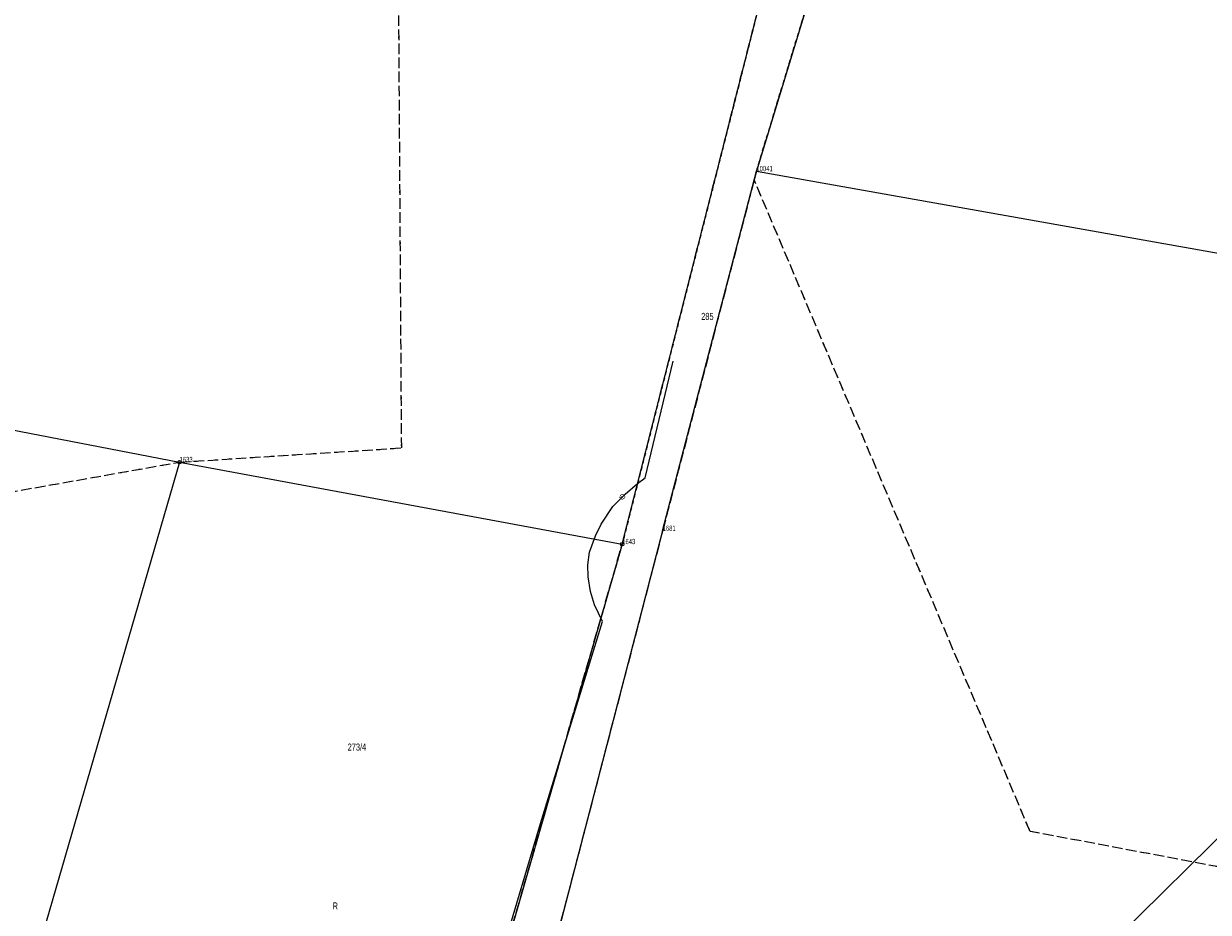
# Model space of a CAD drawing. Header units: metres. Extents: x 6524698 to 6533081, y 5883213 to 5896811.
# Tile 109 of 167: x 6527257 to 6527426, y 5893124 to 5893250. Entities that reach past the tile are written whole.
import ezdxf
from ezdxf import colors
from ezdxf.entities.mleader import LeaderData, LeaderLine
from ezdxf.enums import TextEntityAlignment as Align
from ezdxf.math import Vec2, Vec3

# ---------------------------------------------------------------- set-up
doc = ezdxf.new("R2010")
doc.units = ezdxf.units.M
doc.header["$MEASUREMENT"] = 0
for name, pattern in [('mapa zasadnicza$0$219-500', [0]), ('mapa zasadnicza$0$egkk-500', [2, 1.5, -0.5]), ('mapa zasadnicza$0$egug-500', [1, 0.5, -0.5])]:
    doc.linetypes.add(name, pattern=pattern)
doc.layers.get('0').update_dxf_attribs({"lineweight": 0})
for name, color, linetype in [('mapa zasadnicza$0$202-punkt graniczny', 7, 'Continuous'), ('mapa zasadnicza$0$202-punkt graniczny-Atr103', 7, 'Continuous'), ('mapa zasadnicza$0$203-punkt graniczny', 7, 'Continuous'), ('mapa zasadnicza$0$203-punkt graniczny-Atr104', 7, 'Continuous'), ('mapa zasadnicza$0$210-oznaczenie konturu użytku gruntowego', 7, 'Continuous'), ('mapa zasadnicza$0$211-numer działki ewidencyjnej', 7, 'Continuous'), ('mapa zasadnicza$0$217-kontur klasyfikacyjny', 7, 'Continuous'), ('mapa zasadnicza$0$218-kontur użytku gruntowego', 7, 'Continuous'), ('mapa zasadnicza$0$219-działka ewidencyjna', 7, 'Continuous'), ('mapa zasadnicza$0$przewód telekomunikacyjny podziemny', 7, 'Continuous'), ('mapa zasadnicza$0$przewód telekomunikacyjny podziemny-Atr1', 7, 'Continuous')]:
    doc.layers.add(name, color=color, linetype=linetype)
doc.styles.add('mapa zasadnicza$0$STANDARD', font='Working1250', dxfattribs={"width": 0.75})
doc.styles.get("Standard").update_dxf_attribs({"font": 'arial.ttf'})

# ---------------------------------------------------------------- blocks, each defined once
blk = doc.blocks.new('mapa zasadnicza$0$202')
at = {"color": 0, "linetype": 'Continuous', "lineweight": 0}
blk.add_circle((0, 0), 0.25, dxfattribs=at)
blk = doc.blocks.new('mapa zasadnicza$0$203')
at = {"linetype": 'Continuous', "lineweight": 0}
h = blk.add_hatch(color=0, dxfattribs=at)
edge = h.paths.add_edge_path()
edge.add_arc((0, 0), 0.045, 0, 360)

msp = doc.modelspace()

# ---------------------------------------------------------------- linework, layer by layer
at = {"layer": 'mapa zasadnicza$0$217-kontur klasyfikacyjny', "color": 92, "linetype": 'mapa zasadnicza$0$egkk-500', "lineweight": 18, "flags": 128}
for points in [[(6527387.38, 5893314.16), (6527361.57, 5893229.32)], [(6527311.16, 5893189.97), (6527310.45, 5893298.53)], [(6527342.5, 5893176.29), (6527370.89, 5893288.09)], [(6527361.57, 5893229.32), (6527361.25, 5893228.08)], [(6527361.25, 5893228.08), (6527348.24, 5893178.18)], [(6527400.46, 5893135.45), (6527361.25, 5893228.08)], [(6527279.6, 5893187.95), (6527311.16, 5893189.97)], [(6527174.36, 5893169.35), (6527279.6, 5893187.95)], [(6527348.24, 5893178.18), (6527331.45, 5893113.7)], [(6527320.79, 5893100.84), (6527342.5, 5893176.29)], [(6527458.8, 5893124.47), (6527400.46, 5893135.45)]]:
    msp.add_lwpolyline(points, dxfattribs=at)
at = {"layer": 'mapa zasadnicza$0$218-kontur użytku gruntowego', "color": 3, "linetype": 'mapa zasadnicza$0$egug-500', "lineweight": 18, "flags": 128}
for points in [[(6527361.57, 5893229.32), (6527387.38, 5893314.16)], [(6527311.16, 5893189.97), (6527310.45, 5893298.53)], [(6527370.89, 5893288.09), (6527342.5, 5893176.29)], [(6527361.25, 5893228.08), (6527361.57, 5893229.32)], [(6527361.25, 5893228.08), (6527348.24, 5893178.18)], [(6527400.46, 5893135.45), (6527361.25, 5893228.08)], [(6527279.6, 5893187.95), (6527311.16, 5893189.97)], [(6527174.36, 5893169.35), (6527279.6, 5893187.95)], [(6527348.24, 5893178.18), (6527331.45, 5893113.7)], [(6527342.5, 5893176.29), (6527320.79, 5893100.84)], [(6527458.8, 5893124.47), (6527400.46, 5893135.45)]]:
    msp.add_lwpolyline(points, dxfattribs=at)
at = {"layer": 'mapa zasadnicza$0$219-działka ewidencyjna', "color": 7, "linetype": 'mapa zasadnicza$0$219-500', "lineweight": 18, "flags": 128}
for points in [[(6527387.38, 5893314.16), (6527361.57, 5893229.32)], [(6527342.5, 5893176.29), (6527370.89, 5893288.09)], [(6527348.24, 5893178.18), (6527361.57, 5893229.32)], [(6527361.57, 5893229.32), (6527652.61, 5893177.63)], [(6527109.5, 5893220.84), (6527279.6, 5893187.95)], [(6527279.6, 5893187.95), (6527242.05, 5893058.7)], [(6527279.6, 5893187.95), (6527342.5, 5893176.29)], [(6527348.24, 5893178.18), (6527331.45, 5893113.7)], [(6527342.5, 5893176.29), (6527320.79, 5893100.84)]]:
    msp.add_lwpolyline(points, dxfattribs=at)
at = {"layer": 'mapa zasadnicza$0$przewód telekomunikacyjny podziemny', "color": 30, "linetype": 'Continuous', "lineweight": 18, "flags": 128}
msp.add_lwpolyline([(6527299.21, 5893039), (6527311.01, 5893083.59), (6527313.6, 5893089.93), (6527320.67, 5893102.13), (6527330.87, 5893136.59), (6527339.68, 5893165.27), (6527338.56, 5893167.67), (6527337.98, 5893169.54), (6527337.67, 5893171.66), (6527337.63, 5893173.37), (6527337.87, 5893175.15), (6527338.72, 5893177.49), (6527339.51, 5893179.15), (6527341.16, 5893181.62), (6527342.9, 5893183.41), (6527344.65, 5893184.93), (6527345.75, 5893185.74), (6527349.75, 5893202.32)], dxfattribs=at)

# ---------------------------------------------------------------- block references
at = {"layer": 'mapa zasadnicza$0$202-punkt graniczny', "color": 7, "linetype": 'Continuous', "lineweight": 18}
for p in [(6527279.6, 5893187.95), (6527342.5, 5893176.29)]:
    msp.add_blockref('mapa zasadnicza$0$202', p, dxfattribs=at)
at = {"layer": 'mapa zasadnicza$0$203-punkt graniczny', "color": 7, "linetype": 'Continuous', "lineweight": 18}
for p in [(6527361.57, 5893229.32), (6527348.24, 5893178.18)]:
    msp.add_blockref('mapa zasadnicza$0$203', p, dxfattribs=at)

# ---------------------------------------------------------------- texts
at = {"layer": 'mapa zasadnicza$0$202-punkt graniczny-Atr103', "color": 7, "style": 'mapa zasadnicza$0$STANDARD', "width": 0.667}
for s, p in [('1633', (6527279.6, 5893187.95)), ('1643', (6527342.5, 5893176.29))]:
    msp.add_text(s, height=0.75, dxfattribs=at).set_placement(p)
at = {"layer": 'mapa zasadnicza$0$203-punkt graniczny-Atr104', "color": 7, "style": 'mapa zasadnicza$0$STANDARD', "width": 0.667}
for s, p in [('10041', (6527361.57, 5893229.32)), ('1681', (6527348.24, 5893178.18))]:
    msp.add_text(s, height=0.75, dxfattribs=at).set_placement(p)
at = {"layer": 'mapa zasadnicza$0$210-oznaczenie konturu użytku gruntowego', "color": 3, "linetype": 'Continuous', "lineweight": 18, "style": 'mapa zasadnicza$0$STANDARD', "width": 0.79}
msp.add_text('R', height=1, dxfattribs=at).set_placement((6527301.35, 5893124.35))
at = {"layer": 'mapa zasadnicza$0$211-numer działki ewidencyjnej', "color": 7, "linetype": 'Continuous', "lineweight": 18, "style": 'mapa zasadnicza$0$STANDARD', "width": 0.79}
for s, p in [('285', (6527353.72, 5893209.17)), ('273/4', (6527303.48, 5893147.94))]:
    msp.add_text(s, height=1, dxfattribs=at).set_placement(p, align=Align.TOP_LEFT)
at = {"layer": 'mapa zasadnicza$0$przewód telekomunikacyjny podziemny-Atr1', "color": 30, "style": 'mapa zasadnicza$0$STANDARD', "width": 0.667}
msp.add_text('tD', height=0.75, rotation=46.701, dxfattribs=at).set_placement((6527342.23, 5893182.72), align=Align.MIDDLE_LEFT)

# ---------------------------------------------------------------- leaders
at = {"color": 5, "lineweight": 5}
ml = msp.add_multileader_mtext('Standard', dxfattribs=at)
ml.set_content('{\\fISOCPEUR|b0|i0|c238|p34;\\H1.051939x;\\C5;Kolizja WN-TPU nr 3}', color=256)
ml.set_leader_properties()
ml.build(insert=Vec2(0, 0))
ml.multileader.update_dxf_attribs({"has_text_frame": 1, "text_left_attachment_type": 4, "text_right_attachment_type": 4, "arrow_head_size": 15})
ctx = ml.context
ctx.base_point, ctx.char_height, ctx.arrow_head_size, ctx.plane_origin = Vec3(6527666.533, 5893362.861), 50, 15, Vec3(6528359.298, 5892946.87)
ctx.left_attachment, ctx.right_attachment = 4, 4
notes = []
notes.append((ctx, [(1, (1, 1, 0), (6527658.533, 5893362.861), (1, 0), 8, [(1, [(6527380.487, 5893088.457)], 0, [])])]))
ctx.mtext.insert, ctx.mtext.width, ctx.mtext.flow_direction = Vec3(6527668.533, 5893431.237), 700.96029, 5
for ctx, leaders in notes:
    for number, flags, end, landing, length, lines in leaders:
        leader = LeaderData()
        leader.index, (leader.has_last_leader_line, leader.has_dogleg_vector, leader.attachment_direction) = number, flags
        leader.last_leader_point, leader.dogleg_vector, leader.dogleg_length = Vec3(end), Vec3(landing), length
        for number, points, colour, breaks in lines:
            line = LeaderLine()
            line.index, line.vertices, line.color, line.breaks = number, Vec3.list(points), colors.encode_raw_color(colour), breaks
            leader.lines.append(line)
        ctx.leaders.append(leader)

doc.saveas('drawing.dxf')
